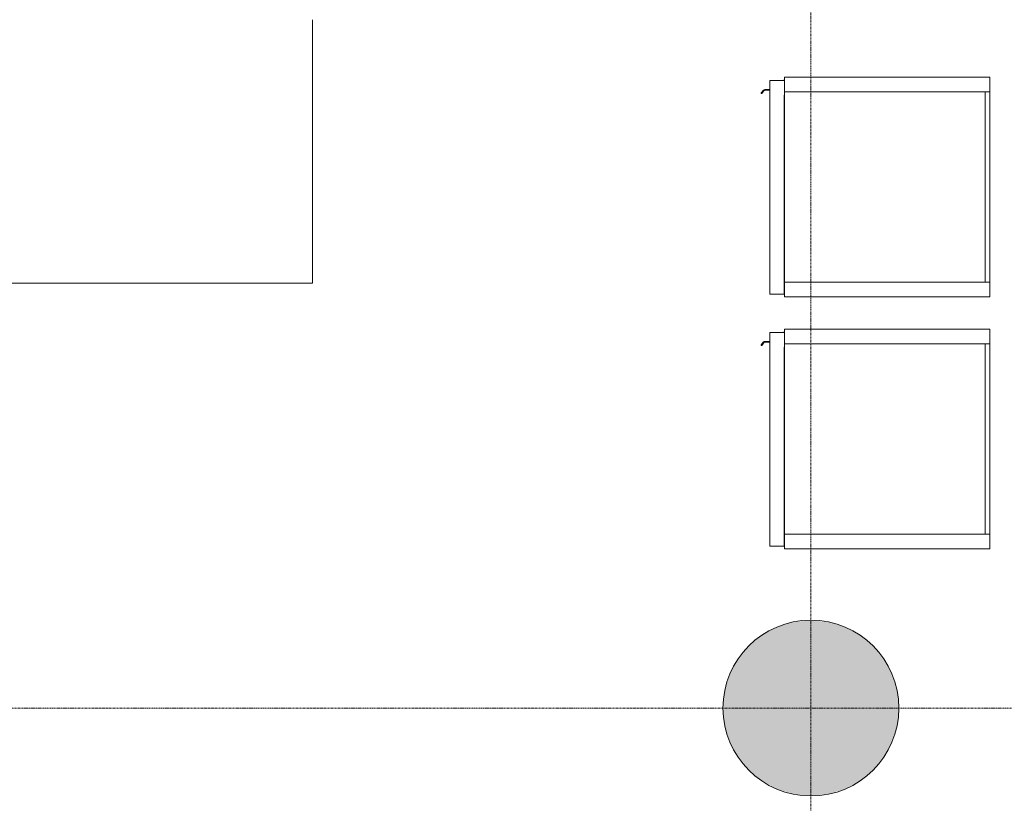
# Model space of a CAD drawing. Header units: millimetres. Extents: x -281 to 121694, y -16481 to 65128.
# Tile 41 of 256: x 14500 to 17860, y 15675 to 18350. Entities that reach past the tile are written whole.
import ezdxf

# ---------------------------------------------------------------- set-up
doc = ezdxf.new("R2010")
doc.units = ezdxf.units.MM
doc.linetypes.add('Grid Line', pattern=[12, 6, -2, 2, -2])
for name, color, linetype, lineweight in [('A--L$01A__Algemeen', 7, 'Continuous', 5), ('A--L$07A__Stramien', 1, 'Continuous', 5), ('A--L28__Hoofddraagconstructies', 3, 'Continuous', 5), ('A--L82__LosseGebruikersInvent', 1, 'Continuous', 5), ('A--L8__LosseInventaris', 1, 'Continuous', 5)]:
    doc.layers.add(name, color=color, linetype=linetype, lineweight=lineweight)

# ---------------------------------------------------------------- blocks, each defined once
blk = doc.blocks.new('TBR-B-BWK-C-BES-ARC-R25_rvt-1-L_80_ 14')
at = {"layer": 'A--L28__Hoofddraagconstructies'}
blk.add_hatch(color=21, dxfattribs=at).paths.add_polyline_path([(17200, 15700), (17258.5, 15705.8), (17314.8, 15722.8), (17366.7, 15750.6), (17412.1, 15787.9), (17449.4, 15833.3), (17477.2, 15885.2), (17494.2, 15941.5), (17500, 16000), (17494.2, 16058.5), (17477.2, 16114.8), (17449.4, 16166.7), (17412.1, 16212.1), (17366.7, 16249.4), (17314.8, 16277.2), (17258.5, 16294.2), (17200, 16300), (17141.5, 16294.2), (17085.2, 16277.2), (17033.3, 16249.4), (16987.9, 16212.1), (16950.6, 16166.7), (16922.8, 16114.8), (16905.8, 16058.5), (16900, 16000), (16905.8, 15941.5), (16922.8, 15885.2), (16950.6, 15833.3), (16987.9, 15787.9), (17033.3, 15750.6), (17085.2, 15722.8), (17141.5, 15705.8), (17192.2, 15700.8)])
at = {"layer": 'A--L28__Hoofddraagconstructies', "color": 11, "lineweight": 18}
for start, end in [(0, 180), (180, 360)]:
    blk.add_arc((17200, 16000), 300, start, end, dxfattribs=at)
blk = doc.blocks.new('NLRS_82_FU_UN_lab en spoel tafels_gen_kad - labtafel dxbxh 900x1200x950-V236-L_80_ 14')
at = {"layer": 'A--L$01A__Algemeen'}
for p, q in [((-600, 262.7), (-600, -637.3)), ((600, -637.3), (600, 262.7)), ((-600, -637.3), (600, -637.3))]:
    blk.add_line(p, q, dxfattribs=at)
blk = doc.blocks.new('NLRS_82_SE_UN_koelkast_vriezer_incubator_gen_kad - vriezer -20 dxbxh 750x750x1600-51732105-L_80_ 14')
at = {"layer": 'A--L8__LosseInventaris'}
for p, q in [((-280.3, 79), (-330.3, 79)), ((-330.3, 79), (-330.3, -621)), ((-280.3, 79), (369.7, 79)), ((-280.3, 63), (-280.3, 79)), ((-280.3, -621), (-280.3, 79)), ((369.7, 79), (369.7, 63)), ((419.7, 79), (369.7, 79)), ((369.7, 79), (369.7, -621)), ((419.7, -621), (419.7, 79)), ((369.7, 63), (-280.3, 63)), ((-280.3, 63), (369.7, 63)), ((-280.3, -621), (-280.3, 63)), ((369.7, -621), (369.7, 63)), ((-330.3, -621), (-280.3, -621)), ((-318.8, -621), (-268.8, -621)), ((-318.8, -670), (-318.8, -621)), ((369.7, -621), (-280.3, -621)), ((-268.8, -622), (-268.8, -621)), ((411.2, -622), (-268.8, -622)), ((369.7, -621), (419.7, -621)), ((411.2, -670), (411.2, -622)), ((-317.8, -671), (410.2, -671)), ((-287.8, -671), (-287.8, -688.7)), ((-285.3, -687.5), (-285.3, -671)), ((-286, -692.5), (-276.3, -700.6)), ((-274.5, -698.9), (-283.5, -691.3))]:
    blk.add_line(p, q, dxfattribs=at)
for centre, radius, start, end in [((-305.3, -621), 15, 180, 204.8987), ((-282.8, -688.7), 5, 180, 230), ((-280.3, -687.5), 5, 180, 230), ((-275.3, -699.8), 1.26, 220, 50)]:
    blk.add_arc(centre, radius, start, end, dxfattribs=at)
for points, knots in [([(-317.8, -671), (-317.9, -671), (-318, -671), (-318.2, -670.9), (-318.3, -670.9), (-318.4, -670.8), (-318.5, -670.7), (-318.7, -670.5), (-318.8, -670.3), (-318.8, -670.1), (-318.8, -670)], [0, 0, 0, 0, 0.166667, 0.25, 0.333333, 0.416667, 0.5, 0.666667, 0.833333, 1, 1, 1, 1]), ([(411.2, -670), (411.2, -670.1), (411.2, -670.3), (411.1, -670.5), (410.9, -670.7), (410.8, -670.8), (410.7, -670.9), (410.6, -670.9), (410.4, -671), (410.3, -671), (410.2, -671)], [-1, -1, -1, -1, -0.833333, -0.666667, -0.5, -0.416667, -0.333333, -0.25, -0.166667, 0, 0, 0, 0])]:
    blk.add_open_spline(points, degree=3, knots=knots, dxfattribs=at)
blk = doc.blocks.new('NLRS_82_SE_UN_koelkast_vriezer_incubator_gen_kad - koelkast dxbxh 750x750x1800-49283073-L_80_ 14')
at = {"layer": 'A--L8__LosseInventaris'}
for p, q in [((-280.3, 79), (-330.3, 79)), ((-330.3, 79), (-330.3, -621)), ((-280.3, 79), (369.7, 79)), ((-280.3, 63), (-280.3, 79)), ((-280.3, -621), (-280.3, 79)), ((369.7, 79), (369.7, 63)), ((419.7, 79), (369.7, 79)), ((369.7, 79), (369.7, -621)), ((419.7, -621), (419.7, 79)), ((369.7, 63), (-280.3, 63)), ((-280.3, 63), (369.7, 63)), ((-280.3, -621), (-280.3, 63)), ((369.7, -621), (369.7, 63)), ((-330.3, -621), (-280.3, -621)), ((-318.8, -621), (-268.8, -621)), ((-318.8, -670), (-318.8, -621)), ((369.7, -621), (-280.3, -621)), ((-268.8, -622), (-268.8, -621)), ((411.2, -622), (-268.8, -622)), ((369.7, -621), (419.7, -621)), ((411.2, -670), (411.2, -622)), ((-317.8, -671), (410.2, -671)), ((-287.8, -671), (-287.8, -688.7)), ((-285.3, -687.5), (-285.3, -671)), ((-286, -692.5), (-276.3, -700.6)), ((-274.5, -698.9), (-283.5, -691.3))]:
    blk.add_line(p, q, dxfattribs=at)
for centre, radius, start, end in [((-305.3, -621), 15, 180, 204.8987), ((-282.8, -688.7), 5, 180, 230), ((-280.3, -687.5), 5, 180, 230), ((-275.3, -699.8), 1.26, 220, 50)]:
    blk.add_arc(centre, radius, start, end, dxfattribs=at)
for points, knots in [([(-317.8, -671), (-317.9, -671), (-318, -671), (-318.2, -670.9), (-318.3, -670.9), (-318.4, -670.8), (-318.5, -670.7), (-318.7, -670.5), (-318.8, -670.3), (-318.8, -670.1), (-318.8, -670)], [0, 0, 0, 0, 0.166667, 0.25, 0.333333, 0.416667, 0.5, 0.666667, 0.833333, 1, 1, 1, 1]), ([(411.2, -670), (411.2, -670.1), (411.2, -670.3), (411.1, -670.5), (410.9, -670.7), (410.8, -670.8), (410.7, -670.9), (410.6, -670.9), (410.4, -671), (410.3, -671), (410.2, -671)], [-1, -1, -1, -1, -0.833333, -0.666667, -0.5, -0.416667, -0.333333, -0.25, -0.166667, 0, 0, 0, 0])]:
    blk.add_open_spline(points, degree=3, knots=knots, dxfattribs=at)

msp = doc.modelspace()

# ---------------------------------------------------------------- linework, layer by layer
at = {"layer": 'A--L$07A__Stramien', "linetype": 'Grid Line'}
for p, q in [((17200, 64428.4), (17200, 5044.8)), ((100373, 16000), (-281.1, 16000))]:
    msp.add_line(p, q, dxfattribs=at)

# ---------------------------------------------------------------- block references
at = {"lineweight": 5}
msp.add_blockref('TBR-B-BWK-C-BES-ARC-R25_rvt-1-L_80_ 14', (0, 0), dxfattribs=at)
at = {"layer": 'A--L82__LosseGebruikersInvent'}
msp.add_blockref('NLRS_82_FU_UN_lab en spoel tafels_gen_kad - labtafel dxbxh 900x1200x950-V236-L_80_ 14', (14899.3, 18087.3), dxfattribs=at)
at = {"layer": 'A--L8__LosseInventaris', "rotation": 270.0000000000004}
for name, p in [('NLRS_82_SE_UN_koelkast_vriezer_incubator_gen_kad - vriezer -20 dxbxh 750x750x1600-51732105-L_80_ 14', (17731.2, 17823.7)), ('NLRS_82_SE_UN_koelkast_vriezer_incubator_gen_kad - koelkast dxbxh 750x750x1800-49283073-L_80_ 14', (17731.2, 16963.7))]:
    msp.add_blockref(name, p, dxfattribs=at)

doc.saveas('drawing.dxf')
